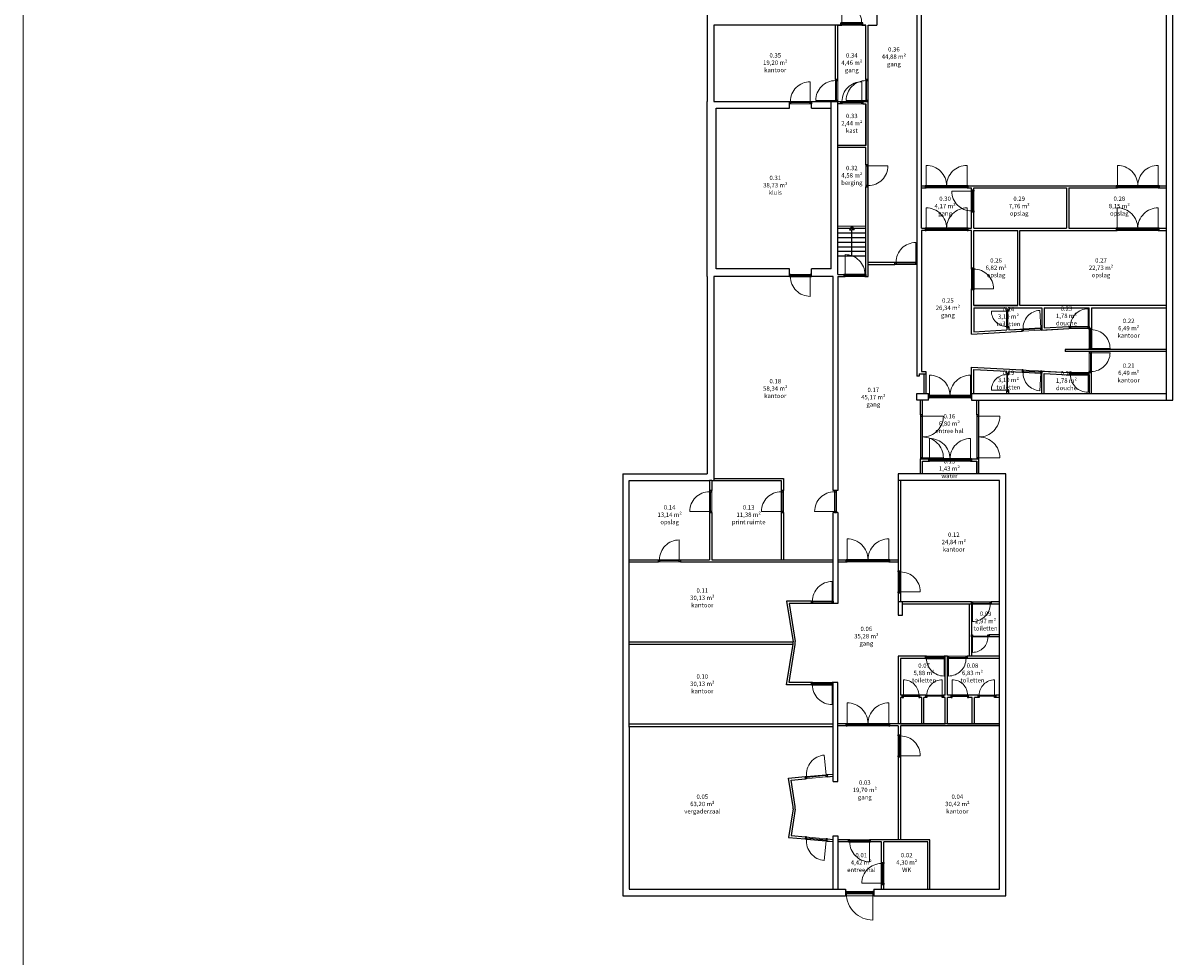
# Model space of a CAD drawing. Header units: inches. Extents: x 15 to 546804, y -66 to 267312.
# Tile 23 of 256: x 214980 to 267304, y 179894 to 222380. Entities that reach past the tile are written whole.
import ezdxf

# ---------------------------------------------------------------- set-up
doc = ezdxf.new("R2010")
doc.units = ezdxf.units.IN
doc.header["$MEASUREMENT"] = 0
doc.layers.add('Contour lijnen_2', color=7, linetype='Continuous', lineweight=9)
doc.layers.add('HVA - Contour lijnen', color=7, linetype='Continuous', lineweight=9)
doc.layers.add('LAYER20', color=7, linetype='Continuous')
doc.styles.get("Standard").update_dxf_attribs({"font": 'arial.ttf'})

# ---------------------------------------------------------------- blocks, each defined once
blk = doc.blocks.new('*U3')
at = {"color": 7}
blk.add_lwpolyline([(0, 0), (0, 700, -0.414214), (700, 0, -0.667023)], format="xyb", dxfattribs=at)
blk = doc.blocks.new('*U242')
for points in [[(0, 0), (50, 0), (50, 100), (0, 100)], [(50, 60), (1250, 60), (1250, 100), (50, 100)], [(1250, 0), (1300, 0), (1300, 100), (1250, 100)]]:
    blk.add_lwpolyline(points, close=True)
at = {"layer": 'Contour lijnen_2', "xscale": 1.714285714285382, "yscale": 1.714285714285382, "zscale": 1.714285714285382}
blk.add_blockref('*U3', (50, 100), dxfattribs=at)
blk = doc.blocks.new('*U5')
for points in [[(0, 0), (50, 0), (50, 100), (0, 100)], [(50, 60), (950, 60), (950, 100), (50, 100)], [(950, 0), (1000, 0), (1000, 100), (950, 100)]]:
    blk.add_lwpolyline(points, close=True)
at = {"layer": 'Contour lijnen_2', "xscale": 1.285714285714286, "yscale": 1.285714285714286, "zscale": 1.285714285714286}
blk.add_blockref('*U3', (50, 100), dxfattribs=at)
blk = doc.blocks.new('*U244')
for points in [[(0, 0), (50, 0), (50, 100), (0, 100)], [(50, 60), (950, 60), (950, 100), (50, 100)], [(950, 0), (1000, 0), (1000, 100), (950, 100)]]:
    blk.add_lwpolyline(points, close=True)
at = {"layer": 'Contour lijnen_2', "xscale": -1.285714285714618, "yscale": 1.285714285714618, "zscale": 1.285714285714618}
blk.add_blockref('*U3', (950, 100), dxfattribs=at)
blk = doc.blocks.new('*U246')
for points in [[(0, 0), (50, 0), (50, 100), (0, 100)], [(50, 60), (1950, 60), (1950, 100), (50, 100)], [(1950, 0), (2000, 0), (2000, 100), (1950, 100)]]:
    blk.add_lwpolyline(points, close=True)
at = {"layer": 'Contour lijnen_2', "color": 7}
blk.add_lwpolyline([(1950, 100), (1950, 1050, 0.414214), (1000, 100, 0.414214), (50, 1050), (50, 100)], format="xyb", dxfattribs=at)
blk = doc.blocks.new('*U166')
for points in [[(0, 0), (50, 0), (50, 100), (0, 100)], [(50, 60), (1950, 60), (1950, 100), (50, 100)], [(1950, 0), (2000, 0), (2000, 100), (1950, 100)]]:
    blk.add_lwpolyline(points, close=True)
at = {"layer": 'Contour lijnen_2', "color": 7}
blk.add_lwpolyline([(1950, 100), (1950, 1050, 0.414214), (1000, 100, 0.414214), (50, 1050), (50, 100)], format="xyb", dxfattribs=at)
blk = doc.blocks.new('*U212')
for points in [[(0, 0), (50, 0), (50, 100), (0, 100)], [(50, 60), (1910, 60), (1910, 100), (50, 100)], [(1910, 0), (1960, 0), (1960, 100), (1910, 100)]]:
    blk.add_lwpolyline(points, close=True)
at = {"layer": 'Contour lijnen_2', "color": 7}
blk.add_lwpolyline([(1910, 100), (1910, 1030, 0.414214), (980, 100, 0.414214), (50, 1030), (50, 100)], format="xyb", dxfattribs=at)
blk = doc.blocks.new('*U214')
for points in [[(0, 0), (50, 0), (50, 100), (0, 100)], [(50, 60), (1950, 60), (1950, 100), (50, 100)], [(1950, 0), (2000, 0), (2000, 100), (1950, 100)]]:
    blk.add_lwpolyline(points, close=True)
at = {"layer": 'Contour lijnen_2', "color": 7}
blk.add_lwpolyline([(1950, 100), (1950, 1050, 0.414214), (1000, 100, 0.414214), (50, 1050), (50, 100)], format="xyb", dxfattribs=at)
blk = doc.blocks.new('*U215')
for points in [[(0, 0), (50, 0), (50, 100), (0, 100)], [(50, 60), (1950, 60), (1950, 100), (50, 100)], [(1950, 0), (2000, 0), (2000, 100), (1950, 100)]]:
    blk.add_lwpolyline(points, close=True)
at = {"layer": 'Contour lijnen_2', "color": 7}
blk.add_lwpolyline([(1950, 100), (1950, 1050, 0.414214), (1000, 100, 0.414214), (50, 1050), (50, 100)], format="xyb", dxfattribs=at)
blk = doc.blocks.new('*U216')
for points in [[(0, 0), (50, 0), (50, 100), (0, 100)], [(50, 60), (1910, 60), (1910, 100), (50, 100)], [(1910, 0), (1960, 0), (1960, 100), (1910, 100)]]:
    blk.add_lwpolyline(points, close=True)
at = {"layer": 'Contour lijnen_2', "color": 7}
blk.add_lwpolyline([(1910, 100), (1910, 1030, 0.414214), (980, 100, 0.414214), (50, 1030), (50, 100)], format="xyb", dxfattribs=at)
blk = doc.blocks.new('*U183')
for points in [[(0, 0), (50, 0), (50, 100), (0, 100)], [(50, 60), (1910, 60), (1910, 100), (50, 100)], [(1910, 0), (1960, 0), (1960, 100), (1910, 100)]]:
    blk.add_lwpolyline(points, close=True)
at = {"layer": 'Contour lijnen_2', "color": 7}
blk.add_lwpolyline([(1910, 100), (1910, 1030, 0.414214), (980, 100, 0.414214), (50, 1030), (50, 100)], format="xyb", dxfattribs=at)
blk = doc.blocks.new('*U184')
for points in [[(0, 0), (50, 0), (50, 100), (0, 100)], [(50, 60), (1910, 60), (1910, 100), (50, 100)], [(1910, 0), (1960, 0), (1960, 100), (1910, 100)]]:
    blk.add_lwpolyline(points, close=True)
at = {"layer": 'Contour lijnen_2', "color": 7}
blk.add_lwpolyline([(1910, 100), (1910, 1030, 0.414214), (980, 100, 0.414214), (50, 1030), (50, 100)], format="xyb", dxfattribs=at)
blk = doc.blocks.new('*U185')
for points in [[(0, 0), (50, 0), (50, 100), (0, 100)], [(50, 60), (1910, 60), (1910, 100), (50, 100)], [(1910, 0), (1960, 0), (1960, 100), (1910, 100)]]:
    blk.add_lwpolyline(points, close=True)
at = {"layer": 'Contour lijnen_2', "color": 7}
blk.add_lwpolyline([(1910, 100), (1910, 1030, 0.414214), (980, 100, 0.414214), (50, 1030), (50, 100)], format="xyb", dxfattribs=at)
blk = doc.blocks.new('*U186')
for points in [[(0, 0), (50, 0), (50, 100), (0, 100)], [(50, 60), (1910, 60), (1910, 100), (50, 100)], [(1910, 0), (1960, 0), (1960, 100), (1910, 100)]]:
    blk.add_lwpolyline(points, close=True)
at = {"layer": 'Contour lijnen_2', "color": 7}
blk.add_lwpolyline([(1910, 100), (1910, 1030, 0.414214), (980, 100, 0.414214), (50, 1030), (50, 100)], format="xyb", dxfattribs=at)
blk = doc.blocks.new('*U187')
for points in [[(0, 0), (50, 0), (50, 100), (0, 100)], [(50, 60), (900, 60), (900, 100), (50, 100)], [(900, 0), (950, 0), (950, 100), (900, 100)]]:
    blk.add_lwpolyline(points, close=True)
at = {"layer": 'Contour lijnen_2', "xscale": 1.214285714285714, "yscale": 1.214285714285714, "zscale": 1.214285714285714}
blk.add_blockref('*U3', (50, 100), dxfattribs=at)
blk = doc.blocks.new('*U189')
for points in [[(0, 0), (50, 0), (50, 100), (0, 100)], [(50, 60), (900, 60), (900, 100), (50, 100)], [(900, 0), (950, 0), (950, 100), (900, 100)]]:
    blk.add_lwpolyline(points, close=True)
at = {"layer": 'Contour lijnen_2', "xscale": 1.214285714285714, "yscale": 1.214285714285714, "zscale": 1.214285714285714}
blk.add_blockref('*U3', (50, 100), dxfattribs=at)
blk = doc.blocks.new('*U4')
for points in [[(0, 0), (50, 0), (50, 100), (0, 100)], [(50, 60), (850, 60), (850, 100), (50, 100)], [(850, 0), (900, 0), (900, 100), (850, 100)]]:
    blk.add_lwpolyline(points, close=True)
at = {"layer": 'Contour lijnen_2', "xscale": 1.142857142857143, "yscale": 1.142857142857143, "zscale": 1.142857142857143}
blk.add_blockref('*U3', (50, 100), dxfattribs=at)
blk = doc.blocks.new('*U18')
for points in [[(0, 0), (50, 0), (50, 100), (0, 100)], [(50, 60), (750, 60), (750, 100), (50, 100)], [(750, 0), (800, 0), (800, 100), (750, 100)]]:
    blk.add_lwpolyline(points, close=True)
at = {"layer": 'Contour lijnen_2'}
blk.add_blockref('*U3', (50, 100), dxfattribs=at)

msp = doc.modelspace()

# ---------------------------------------------------------------- linework, layer by layer
for p, q in [((267304, 205530), (267304, 239510)), ((253829, 233755), (253829, 222280)), ((255654, 233855), (255654, 206320)), ((255864, 213040), (255864, 233855)), ((267004, 213040), (267004, 231490)), ((246116, 224010), (246116, 218810)), ((252192, 222280), (252192, 222380)), ((253192, 222280), (253192, 222380)), ((252192, 222280), (246416, 222280)), ((246416, 222280), (246416, 218810)), ((251949, 219810), (251949, 222280)), ((252049, 219810), (252049, 222280)), ((252049, 222280), (252192, 222280)), ((253334, 222280), (253192, 222280)), ((253192, 222280), (253334, 222280)), ((253334, 219810), (253334, 222280)), ((253434, 219810), (253434, 222280)), ((253434, 222280), (253829, 222280)), ((252049, 219810), (251949, 219810)), ((253434, 219810), (253334, 219810)), ((246116, 210845), (246116, 218810)), ((246416, 218810), (249849, 218810)), ((249849, 218510), (249849, 218810)), ((250849, 218810), (252049, 218810)), ((250849, 218510), (250849, 218810)), ((251749, 211195), (251749, 218810)), ((252049, 218810), (251949, 218810)), ((252049, 210945), (252049, 218810)), ((252049, 218810), (252192, 218810)), ((252192, 218810), (252192, 218710)), ((253192, 218810), (253192, 218710)), ((253192, 218810), (253334, 218810)), ((253434, 218810), (253334, 218810)), ((253434, 215934), (253434, 218810)), ((246516, 218510), (249849, 218510)), ((246516, 211195), (246516, 218510)), ((250849, 218510), (251749, 218510)), ((252192, 218710), (252049, 218710)), ((253192, 218710), (253334, 218710)), ((253334, 216810), (253334, 218710)), ((253334, 218710), (253334, 216810)), ((253334, 216810), (252049, 216810)), ((253334, 216710), (252049, 216710)), ((253334, 215934), (253334, 216710)), ((253434, 215934), (253334, 215934)), ((253334, 210945), (253334, 214934)), ((253434, 214934), (253334, 214934)), ((253434, 210845), (253434, 214934)), ((255864, 214975), (256022, 214975)), ((255864, 213040), (255864, 214875)), ((255864, 214875), (256022, 214875)), ((256022, 214975), (256022, 214875)), ((257982, 214975), (264723, 214975)), ((257982, 214875), (257982, 214975)), ((257982, 214875), (258139, 214875)), ((258139, 214780), (258139, 214875)), ((258239, 214780), (258139, 214780)), ((258239, 214875), (262465, 214875)), ((258239, 214780), (258239, 214875)), ((262465, 214875), (262465, 213040)), ((262565, 214875), (264723, 214875)), ((262565, 214875), (262565, 213040)), ((264723, 214975), (264723, 214875)), ((266683, 214975), (267005, 214975)), ((266683, 214875), (266683, 214975)), ((266683, 214875), (267005, 214875)), ((258139, 213040), (258139, 213780)), ((258239, 213780), (258139, 213780)), ((258239, 213040), (258239, 213780)), ((252049, 213045), (253334, 213045)), ((252692, 213143), (252592, 212970)), ((252592, 212970), (252692, 212970)), ((252692, 213143), (252792, 212970)), ((252692, 211785), (252692, 212970)), ((252792, 212970), (252692, 212970)), ((255864, 213040), (256022, 213040)), ((256022, 213040), (256022, 212940)), ((257982, 213040), (258139, 213040)), ((257982, 212940), (257982, 213040)), ((258239, 213040), (262465, 213040)), ((262565, 213040), (264721, 213040)), ((264721, 213040), (264721, 212940)), ((266681, 213040), (267004, 213040)), ((266681, 212940), (266681, 213040)), ((267004, 212940), (267004, 213040)), ((252049, 212835), (253334, 212835)), ((252049, 212625), (253334, 212625)), ((256022, 212940), (255864, 212940)), ((255864, 212940), (255864, 206520)), ((258139, 212940), (257982, 212940)), ((258139, 211235), (258139, 212940)), ((258239, 211235), (258239, 212940)), ((258239, 212940), (260239, 212940)), ((260239, 209530), (260239, 212940)), ((260339, 212940), (264721, 212940)), ((260339, 209530), (260339, 212940)), ((266681, 212940), (267004, 212940)), ((267004, 209530), (267004, 212940)), ((252049, 212415), (253334, 212415)), ((252049, 212205), (253334, 212205)), ((252049, 211995), (253334, 211995)), ((252049, 211785), (253334, 211785)), ((253334, 210945), (253334, 211395)), ((253434, 211495), (254654, 211495)), ((253434, 211395), (254654, 211395)), ((254654, 211395), (254654, 211495)), ((249849, 211195), (246516, 211195)), ((249849, 210845), (249849, 211195)), ((251749, 211195), (250849, 211195)), ((250849, 210845), (250849, 211195)), ((252049, 210945), (252334, 210945)), ((252049, 210945), (253334, 210945)), ((252334, 210945), (252334, 210845)), ((253334, 210945), (253334, 210845)), ((258239, 211235), (258139, 211235)), ((246116, 210845), (246116, 201865)), ((249849, 210845), (246416, 210845)), ((246416, 210845), (246416, 201565)), ((251849, 210845), (250849, 210845)), ((251849, 201110), (251849, 210845)), ((252049, 210845), (252049, 201110)), ((252049, 210845), (252334, 210845)), ((253334, 210845), (253434, 210845)), ((258139, 208230), (258139, 210235)), ((258239, 210235), (258139, 210235)), ((258239, 209530), (258239, 210235)), ((260239, 209530), (258239, 209530)), ((258239, 209530), (260239, 209530)), ((258239, 209430), (259739, 209430)), ((258239, 209430), (258239, 208335)), ((259739, 209430), (259739, 209325)), ((259739, 209325), (259839, 209325)), ((259839, 209430), (261339, 209430)), ((259839, 209430), (259839, 209325)), ((267004, 209530), (260339, 209530)), ((261339, 209430), (261339, 208511)), ((261439, 209430), (263489, 209430)), ((261439, 209430), (261439, 208516)), ((263489, 208579), (263489, 209430)), ((263589, 209430), (267004, 209430)), ((263589, 209430), (263589, 208480)), ((267004, 209430), (267004, 209530)), ((267004, 207530), (267004, 209430)), ((258133, 208329), (258139, 208330)), ((258139, 208230), (260439, 208360)), ((258239, 208335), (259739, 208420)), ((259739, 208525), (259739, 208420)), ((259739, 208525), (259839, 208525)), ((259839, 208525), (259839, 208426)), ((259839, 208426), (260436, 208460)), ((260439, 208360), (260436, 208460)), ((261335, 208511), (261339, 208511)), ((261335, 208511), (261339, 208511)), ((261339, 208411), (261335, 208511)), ((261339, 208411), (262559, 208480)), ((261439, 208516), (262553, 208579)), ((262553, 208579), (262589, 208579)), ((262553, 208579), (262589, 208579)), ((262589, 208480), (262559, 208480)), ((262589, 208480), (262559, 208480)), ((262589, 208579), (262589, 208480)), ((263489, 208579), (263489, 208480)), ((263589, 208480), (263489, 208480)), ((267004, 207530), (262394, 207530)), ((262394, 207530), (262394, 207430)), ((267004, 207430), (262394, 207430)), ((267004, 207430), (267004, 207530)), ((267004, 205530), (267004, 207430)), ((258139, 206730), (260439, 206600)), ((258139, 205530), (258139, 206730)), ((255754, 206320), (255654, 206320)), ((255754, 206420), (256064, 206420)), ((255754, 206420), (255754, 206320)), ((255864, 206520), (256064, 206520)), ((255964, 206420), (255964, 205530)), ((256064, 206520), (256064, 205530)), ((258239, 205530), (258239, 206624)), ((258239, 206624), (259739, 206539)), ((259739, 206434), (259739, 206539)), ((259739, 206434), (259839, 206434)), ((259839, 206533), (260436, 206500)), ((259839, 206434), (259839, 206533)), ((260439, 206600), (260436, 206500)), ((261339, 206549), (261335, 206449)), ((261335, 206449), (261339, 206448)), ((261339, 206549), (262559, 206480)), ((261339, 205530), (261339, 206448)), ((261439, 206443), (262553, 206380)), ((261439, 205530), (261439, 206443)), ((262553, 206380), (262589, 206380)), ((262589, 206480), (262559, 206480)), ((262589, 206380), (262589, 206480)), ((263589, 206480), (263489, 206480)), ((263489, 206380), (263489, 206480)), ((263489, 206380), (263489, 205530)), ((263589, 205530), (263589, 206480)), ((255654, 205230), (255654, 205530)), ((255654, 205530), (256179, 205530)), ((256179, 205230), (255654, 205230)), ((255809, 204550), (255809, 205230)), ((255909, 204550), (255909, 205230)), ((256179, 205230), (256179, 205530)), ((258139, 205530), (267004, 205530)), ((258139, 205530), (258139, 205230)), ((258139, 205230), (258374, 205230)), ((258374, 204550), (258374, 205230)), ((258374, 205230), (258474, 205230)), ((258474, 204550), (258474, 205230)), ((258474, 205230), (267304, 205230)), ((259739, 205530), (259739, 205634)), ((259739, 205634), (259839, 205634)), ((259839, 205530), (259839, 205634)), ((267004, 205230), (267004, 205530)), ((267304, 205230), (267304, 205530)), ((255909, 204550), (255809, 204550)), ((258474, 204550), (258374, 204550)), ((255809, 201870), (255809, 202550)), ((255909, 202550), (255809, 202550)), ((255909, 202550), (256179, 202550)), ((256179, 202550), (256179, 202450)), ((258139, 202550), (258374, 202550)), ((258139, 202550), (258139, 202450)), ((258474, 202550), (258374, 202550)), ((258474, 201870), (258474, 202550)), ((255909, 201870), (255909, 202450)), ((255909, 201870), (255909, 202450)), ((255909, 202450), (256179, 202450)), ((258139, 202450), (258374, 202450)), ((258374, 201870), (258374, 202450)), ((258374, 202450), (258374, 201870)), ((242266, 201865), (242266, 182675)), ((242266, 201865), (246116, 201865)), ((242566, 197965), (242566, 201565)), ((242566, 201565), (246216, 201565)), ((246216, 201565), (246216, 201110)), ((246316, 201565), (246316, 201110)), ((246316, 201565), (246416, 201565)), ((246416, 201665), (249576, 201665)), ((246416, 201565), (249476, 201565)), ((249476, 201565), (249476, 201110)), ((249576, 201665), (249576, 201110)), ((259704, 201870), (254804, 201870)), ((254804, 201870), (254804, 201570)), ((259404, 201570), (254804, 201570)), ((254804, 201570), (254804, 197458)), ((254904, 201570), (254904, 197458)), ((259704, 201870), (258474, 201870)), ((259404, 196050), (259404, 201570)), ((259704, 182675), (259704, 201870)), ((246316, 201110), (246216, 201110)), ((249576, 201110), (249476, 201110)), ((252049, 201110), (251849, 201110)), ((246216, 200110), (246216, 197965)), ((246316, 200110), (246216, 200110)), ((246316, 200110), (246316, 197965)), ((249476, 200110), (249476, 197965)), ((249576, 200110), (249476, 200110)), ((249576, 200110), (249576, 197965)), ((251849, 197965), (251849, 200110)), ((252049, 200110), (251849, 200110)), ((252049, 200110), (252049, 195975)), ((242566, 197965), (243891, 197965)), ((242566, 194225), (242566, 197865)), ((242566, 197865), (243891, 197865)), ((243891, 197965), (243891, 197865)), ((244891, 197965), (246216, 197965)), ((244891, 197965), (244891, 197865)), ((244891, 197865), (251849, 197865)), ((246316, 197965), (251849, 197965)), ((251849, 197865), (251849, 197965)), ((251849, 195975), (251849, 197865)), ((252049, 197965), (252427, 197965)), ((252049, 197865), (252427, 197865)), ((252427, 197865), (252427, 197965)), ((254427, 197965), (254804, 197965)), ((254427, 197865), (254427, 197965)), ((254427, 197865), (254804, 197865)), ((254804, 197458), (254904, 197458)), ((254804, 196458), (254804, 196050)), ((254804, 196458), (254904, 196458)), ((254904, 196458), (254904, 196050)), ((250849, 196075), (249726, 196075)), ((249726, 196075), (250016, 194225)), ((250849, 195975), (249843, 195975)), ((249843, 195975), (250115, 194240)), ((250849, 195975), (250849, 196075)), ((252049, 195975), (251849, 195975)), ((258134, 196050), (254804, 196050)), ((254804, 196050), (254804, 195450)), ((255004, 195450), (255004, 196050)), ((258134, 195950), (255004, 195950)), ((258034, 195950), (258034, 193575)), ((258134, 195950), (258134, 196050)), ((258134, 195950), (258134, 194550)), ((259404, 196050), (259034, 196050)), ((259034, 195950), (259034, 196050)), ((259404, 195950), (259034, 195950)), ((259404, 194550), (259404, 195950)), ((254804, 195450), (255004, 195450)), ((242566, 194225), (250016, 194225)), ((242566, 190445), (242566, 194125)), ((242566, 194125), (250016, 194125)), ((249726, 192275), (250016, 194125)), ((250016, 194125), (250016, 194225)), ((258134, 194450), (258134, 194550)), ((258134, 194450), (258134, 193575)), ((259404, 194550), (258934, 194550)), ((258934, 194450), (258934, 194550)), ((259404, 194450), (258934, 194450)), ((259404, 194450), (259404, 194550)), ((259404, 193575), (259404, 194450)), ((249843, 192375), (250115, 194109)), ((256039, 193575), (254804, 193575)), ((254804, 193575), (254804, 190505)), ((256039, 193475), (254904, 193475)), ((254904, 193475), (254904, 191805)), ((256039, 193475), (256039, 193575)), ((257039, 193575), (256939, 193575)), ((256939, 193475), (256939, 193575)), ((256939, 191805), (256939, 193475)), ((257039, 193475), (257039, 193575)), ((257039, 191805), (257039, 193475)), ((259404, 193575), (257939, 193575)), ((257939, 193475), (257939, 193575)), ((259404, 193475), (257939, 193475)), ((259404, 193475), (259404, 193575)), ((259404, 191805), (259404, 193475)), ((250849, 192275), (249726, 192275)), ((250849, 192375), (249843, 192375)), ((250849, 192275), (250849, 192375)), ((251849, 192275), (251849, 192375)), ((252049, 192375), (251849, 192375)), ((251849, 192275), (251849, 192375)), ((251849, 188049), (251849, 192275)), ((252049, 187875), (252049, 192375)), ((254988, 191805), (254904, 191805)), ((254988, 191705), (254904, 191705)), ((254904, 191705), (254904, 190505)), ((254988, 191705), (254988, 191805)), ((256055, 191805), (255788, 191805)), ((255788, 191705), (255788, 191805)), ((255872, 191705), (255788, 191705)), ((255872, 190505), (255872, 191705)), ((256055, 191705), (255972, 191705)), ((255972, 190505), (255972, 191705)), ((256055, 191705), (256055, 191805)), ((256939, 191805), (256855, 191805)), ((256855, 191705), (256855, 191805)), ((256939, 191705), (256855, 191705)), ((256939, 190505), (256939, 191705)), ((257205, 191805), (257039, 191805)), ((257205, 191705), (257039, 191705)), ((257039, 190505), (257039, 191705)), ((257205, 191705), (257205, 191805)), ((258438, 191805), (258005, 191805)), ((258005, 191705), (258005, 191805)), ((258172, 191705), (258005, 191705)), ((258172, 190505), (258172, 191705)), ((258438, 191705), (258272, 191705)), ((258272, 190505), (258272, 191705)), ((258438, 191705), (258438, 191805)), ((259404, 191805), (259238, 191805)), ((259238, 191705), (259238, 191805)), ((259404, 191705), (259238, 191705)), ((259404, 191705), (259404, 191805)), ((259404, 190505), (259404, 191705)), ((251849, 190485), (242566, 190485)), ((252427, 190505), (252049, 190505)), ((252427, 190405), (252427, 190505)), ((259404, 190505), (254427, 190505)), ((254427, 190405), (254427, 190505)), ((254904, 190505), (256939, 190505)), ((257039, 190505), (259404, 190505)), ((259404, 190405), (259404, 190505)), ((242566, 190385), (242566, 182975)), ((242566, 190385), (251849, 190385)), ((252427, 190405), (252049, 190405)), ((254804, 190405), (254427, 190405)), ((254804, 190405), (254804, 189998)), ((254804, 189998), (254904, 189998)), ((259404, 190405), (254904, 190405)), ((254904, 190405), (254904, 189998)), ((259404, 190345), (259404, 190405)), ((259404, 182975), (259404, 190345)), ((254804, 188998), (254804, 185225)), ((254804, 188998), (254904, 188998)), ((254904, 188998), (254904, 185225)), ((249812, 188029), (250575, 188098)), ((250016, 186730), (249812, 188029)), ((249928, 187939), (250584, 187999)), ((250115, 186745), (249928, 187939)), ((251571, 188189), (251849, 188215)), ((251580, 188090), (251849, 188114)), ((251849, 187875), (251849, 188049)), ((251849, 187875), (252049, 187875)), ((250016, 186630), (249812, 185331)), ((250115, 186614), (249928, 185420)), ((250016, 186630), (250016, 186730)), ((249812, 185331), (250575, 185261)), ((249928, 185420), (250584, 185360)), ((251580, 185270), (251849, 185245)), ((251849, 182975), (251849, 185400)), ((251849, 185400), (252049, 185400)), ((252049, 185400), (252049, 182975)), ((251568, 185170), (251849, 185145)), ((252547, 185225), (252049, 185225)), ((252547, 185125), (252049, 185125)), ((252547, 185125), (252547, 185225)), ((256244, 185225), (253547, 185225)), ((253547, 185125), (253547, 185225)), ((254044, 185125), (253547, 185125)), ((254044, 184196), (254044, 185125)), ((254144, 184196), (254144, 185125)), ((256144, 185125), (254144, 185125)), ((256144, 182975), (256144, 185125)), ((256244, 182975), (256244, 185225)), ((254044, 184196), (254144, 184196)), ((254044, 182975), (254044, 183196)), ((254044, 183196), (254144, 183196)), ((254144, 182975), (254144, 183196)), ((242266, 182675), (252397, 182675)), ((242566, 182975), (248106, 182975)), ((248106, 182975), (248206, 182975)), ((248206, 182975), (251849, 182975)), ((251849, 182975), (252049, 182975)), ((252049, 182975), (252397, 182975)), ((252397, 182975), (252397, 182675)), ((253697, 182975), (254044, 182975)), ((253697, 182975), (253697, 182675)), ((253697, 182675), (259704, 182675)), ((254044, 182975), (254144, 182975)), ((254144, 182975), (256144, 182975)), ((256144, 182975), (256244, 182975)), ((256244, 182975), (259404, 182975))]:
    msp.add_line(p, q)
for points in [[(246316, 201565), (246216, 201565)], [(242566, 197865), (242566, 197965)], [(259404, 195950), (259404, 196050)], [(242566, 194125), (242566, 194225)], [(250115, 194109), (250115, 194240)], [(242566, 190345), (242566, 190445)], [(250115, 186614), (250115, 186745)]]:
    msp.add_lwpolyline(points)
at = {"layer": 'HVA - Contour lijnen'}
for points in [[(214980, 267312), (214980, 178212)], [(267304, 239860), (267304, 205230), (258474, 205230), (258474, 201870), (259704, 201870), (259704, 182675), (242266, 182675), (242266, 201865), (246116, 201865), (246116, 224010)]]:
    msp.add_lwpolyline(points, dxfattribs=at)
for points in [[(255654, 233755), (255654, 211495), (253434, 211495), (253434, 222280), (253829, 222280), (253829, 233755)], [(255864, 214975), (267005, 214975), (267004, 231490), (258923, 231490), (259181, 232855), (255864, 232855)], [(246416, 222280), (251949, 222280), (251949, 218810), (246416, 218810)], [(252049, 222280), (253334, 222280), (253334, 218810), (252049, 218810)], [(246516, 211195), (246516, 218510), (249849, 218510), (249849, 218710), (250849, 218710), (250849, 218510), (251749, 218510), (251749, 211195), (250849, 211195), (250849, 210945), (249849, 210945), (249849, 211195)], [(252049, 218710), (253334, 218710), (253334, 216810), (252049, 216810)], [(253334, 216710), (252049, 216710), (252049, 213143), (253334, 213143)], [(255864, 213040), (258139, 213040), (258139, 214875), (255864, 214875)], [(258239, 214875), (262465, 214875), (262465, 213040), (258239, 213040)], [(262565, 214875), (267004, 214875), (267004, 213040), (262565, 213040)], [(257982, 212940), (258139, 212940), (258139, 208230), (262559, 208480), (263489, 208480), (263489, 207530), (262394, 207530), (262394, 207430), (263489, 207430), (263489, 206480), (262589, 206480), (262559, 206480), (258139, 206730), (258139, 205430), (256179, 205430), (256179, 205530), (256064, 205530), (256064, 206520), (255864, 206520), (255864, 212940), (256022, 212940)], [(258239, 212940), (260239, 212940), (260239, 209530), (258239, 209530)], [(260339, 212940), (267004, 212940), (267004, 209530), (260339, 209530)], [(252049, 197965), (252049, 200110), (251999, 200110), (251999, 201110), (252049, 201110), (252049, 210845), (253434, 210845), (253434, 211395), (255654, 211395), (255654, 206320), (255754, 206320), (255754, 206420), (255964, 206420), (255964, 205530), (255654, 205530), (255654, 205230), (255809, 205230), (255809, 201870), (254804, 201870), (254804, 197965)], [(246416, 210845), (251849, 210845), (251849, 201110), (251899, 201110), (251899, 200110), (251849, 200110), (251849, 197965), (249576, 197965), (249576, 201665), (246416, 201665)], [(258239, 209430), (258239, 208335), (259739, 208420), (259739, 208525), (259839, 208525), (259839, 208426), (261339, 208511), (261339, 209430), (259839, 209430), (259839, 209325), (259739, 209325), (259739, 209430)], [(261439, 208516), (262553, 208579), (263489, 208580), (263489, 209430), (261439, 209430)], [(263589, 209430), (267004, 209430), (267004, 207530), (263589, 207530)], [(263589, 207430), (267004, 207430), (267004, 205530), (263589, 205530)], [(258239, 205530), (258239, 206624), (259739, 206539), (259739, 206434), (259839, 206434), (259839, 206533), (261339, 206448), (261339, 205530), (259839, 205530), (259839, 205634), (259739, 205634), (259739, 205530)], [(261439, 206443), (262553, 206380), (263489, 206380), (263489, 205530), (261439, 205530)], [(256179, 205330), (258139, 205330), (258139, 205230), (258374, 205230), (258374, 202550), (255909, 202550), (255909, 205230), (256179, 205230)], [(255909, 202450), (258374, 202450), (258374, 201870), (255909, 201870)], [(242566, 201565), (246216, 201565), (246216, 197965), (242566, 197965)], [(246316, 201565), (249476, 201565), (249476, 197965), (246316, 197965)], [(254904, 201570), (259404, 201570), (259404, 196050), (254904, 196050)], [(242566, 194225), (242566, 197865), (251849, 197865), (251849, 196075), (249726, 196075), (250016, 194225)], [(252049, 197865), (254804, 197865), (254804, 195450), (255004, 195450), (255004, 195950), (258034, 195950), (258034, 193575), (254804, 193575), (254804, 190505), (252049, 190505), (252049, 192375), (249843, 192375), (250115, 194109), (250115, 194240), (249843, 195975), (252049, 195975)], [(258134, 195950), (259404, 195950), (259404, 194550), (258934, 194550), (258934, 194450), (259404, 194450), (259404, 193575), (258134, 193575)], [(242566, 194125), (250016, 194125), (249726, 192275), (251849, 192275), (251849, 190485), (242566, 190485)], [(254904, 193475), (256939, 193475), (256939, 191805), (256855, 191805), (256855, 191705), (256939, 191705), (256939, 190505), (255972, 190505), (255972, 191705), (256055, 191705), (256055, 191805), (255788, 191805), (255788, 191705), (255872, 191705), (255872, 190505), (254904, 190505), (254904, 191705), (254988, 191705), (254988, 191805), (254904, 191805)], [(257039, 193475), (259404, 193475), (259404, 191805), (259238, 191805), (259238, 191705), (259404, 191705), (259404, 190505), (258272, 190505), (258272, 191705), (258438, 191705), (258438, 191805), (258005, 191805), (258005, 191705), (258172, 191705), (258172, 190505), (257039, 190505), (257039, 191705), (257205, 191705), (257205, 191805), (257039, 191805)], [(242566, 182975), (242566, 190385), (251849, 190385), (251849, 188215), (249812, 188029), (250016, 186730), (250016, 186630), (249812, 185331), (251849, 185145), (251849, 182975)], [(252049, 190405), (254804, 190405), (254804, 185225), (252049, 185225), (252049, 185400), (251849, 185400), (251849, 185245), (249928, 185420), (250115, 186614), (250115, 186745), (249928, 187939), (251849, 188114), (251849, 187875), (252049, 187875)], [(254904, 190405), (259404, 190405), (259404, 182975), (256244, 182975), (256244, 185225), (254904, 185225)], [(252049, 185125), (254044, 185125), (254044, 182975), (253697, 182975), (253697, 182875), (252397, 182875), (252397, 182975), (252049, 182975)], [(254144, 185125), (256144, 185125), (256144, 182975), (254144, 182975)]]:
    msp.add_lwpolyline(points, close=True, dxfattribs=at)

# ---------------------------------------------------------------- block references
for name, p in [('*U5', (252192, 222280)), ('*U184', (256022, 214875)), ('*U185', (264723, 214875)), ('*U183', (256022, 212940)), ('*U186', (264721, 212940)), ('*U5', (252334, 210845)), ('*U216', (256179, 205330)), ('*U212', (256179, 202450)), ('*U166', (252427, 197865)), ('*U18', (254988, 191705)), ('*U18', (257205, 191705)), ('*U246', (252427, 190405))]:
    msp.add_blockref(name, p)
for name, p, rotation in [('*U5', (252049, 218810), 89.99999999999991), ('*U5', (253434, 218810), 89.99999999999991), ('*U5', (253334, 215934), 269.9999999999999), ('*U5', (250849, 210945), 179.9999999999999), ('*U189', (263489, 207430), 269.9999999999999), ('*U18', (259839, 205634), 89.9999999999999), ('*U4', (261340, 206549), 176.7627377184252), ('*U4', (263489, 206480), 179.9999999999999), ('*U214', (255809, 204550), 269.9999999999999), ('*U215', (258374, 204550), 269.9999999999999), ('*U5', (246316, 200110), 89.99999999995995), ('*U5', (249576, 200110), 89.99999999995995), ('*U5', (251999, 200110), 89.99999999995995), ('*U4', (256939, 193575), 179.9999999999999), ('*U5', (251849, 192375), 179.9999999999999), ('*U5', (251580, 185270), 174.7856244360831), ('*U5', (253547, 185225), 179.9999999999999), ('*U242', (253697, 182875), 179.9999999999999)]:
    msp.add_blockref(name, p, dxfattribs=dict(rotation=rotation))
at = {"xscale": -1}
for name, p, rotation in [('*U5', (250849, 218710), 359.9999999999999), ('*U5', (253192, 218710), 359.9999999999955), ('*U5', (258239, 214780), 89.99999999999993), ('*U5', (255654, 211395), 359.9999999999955), ('*U5', (258139, 210235), 269.9999999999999), ('*U18', (259839, 209325), 90), ('*U4', (261340, 208411), 3.237262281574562), ('*U4', (263489, 208480), 359.9999999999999), ('*U187', (263489, 207530), 269.9999999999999), ('*U5', (244891, 197865), 359.9999999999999), ('*U5', (254804, 196458), 269.9999999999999), ('*U5', (251849, 195975), 359.9999999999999), ('*U4', (258134, 196050), 180), ('*U18', (258134, 194550), 180), ('*U4', (257039, 193575), 180), ('*U5', (254804, 188998), 269.9999999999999), ('*U5', (251580, 188090), 5.214375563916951), ('*U244', (254144, 184196), 89.99999999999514)]:
    msp.add_blockref(name, p, dxfattribs=dict(at, rotation=rotation))
for p in [(256855, 191705), (259238, 191705)]:
    msp.add_blockref('*U18', p, dxfattribs=at)

# ---------------------------------------------------------------- texts
at = {"layer": 'LAYER20', "char_height": 200}
for s, width, insert, attachment_point in [('\\pxqc;0.35\\P19,20 m²\\Pkantoor', 2639.93, (247888, 221008), 1), ('\\pxqc;0.34\\P4,46 m²\\Pgang', 2639.93, (251370, 221006), 1), ('\\pxqc;0.36\\P44,88 m²\\Pgang', 2639.93, (253285, 221281), 1), ('\\pxqc;0.33\\P2,44 m²\\Pkast', 2639.93, (251370, 218251), 1), ('\\pxqc;0.32\\P4,58 m²\\Pberging', 2639.93, (251370, 215883), 1), ('\\pxqc;0.31\\P38,73 m²\\Pkluis', 2639.93, (247888, 215435), 1), ('\\pxqc;0.30\\P4,17 m²\\Pgang', 2639.93, (255614, 214486), 1), ('\\pxqc;0.29\\P7,76 m²\\Popslag', 2639.93, (258985, 214486), 1), ('\\pxqc;0.28\\P8,15 m²\\Popslag', 2639.93, (263542, 214486), 1), ('\\pxqc;0.26\\P6,82 m²\\Popslag', 2639.93, (257932, 211679), 1), ('\\pxqc;0.27\\P22,73 m²\\Popslag', 2639.93, (262707, 211679), 1), ('\\pxqc;0.25\\P26,34 m²\\Pgang', 2639.93, (255742, 209856), 1), ('\\pxqc;0.24\\P3,10 m²\\Ptoiletten', 2639.93, (258496, 209459), 1), ('\\pxqc;0.23\\P1,78 m²\\Pdouche', 2639.93, (261136, 209491), 1), ('\\pxqc;0.22\\P6,49 m²\\Pkantoor', 2639.93, (263966, 208931), 1), ('\\pxqc;0.21\\P6,49 m²\\Pkantoor', 2639.93, (263966, 206028), 7), ('\\pxqc;0.18\\P58,34 m²\\Pkantoor', 2639.93, (247888, 206188), 1), ('\\pxqc;0.19\\P3,10 m²\\Ptoiletten', 2639.93, (258496, 205709), 7), ('\\pxqc;0.20\\P1,78 m²\\Pdouche', 2639.93, (261136, 205677), 7), ('\\pxqc;0.17\\P45,17 m²\\Pgang', 2639.93, (252348, 205794), 1), ('\\pxqc;0.16\\P6,80 m²\\Pentree hal', 2639.93, (255809, 204591), 1), ('\\pxqc;0.15\\P1,43 m²\\Pwater', 2639.93, (255809, 202544), 1), ('\\pxqc;0.14\\P13,14 m²\\Popslag', 2639.93, (243082, 200445), 1), ('\\pxqc;0.13\\P11,38 m²\\Pprint ruimte', 2639.93, (246678, 200445), 1), ('\\pxqc;0.12\\P24,84 m²\\Pkantoor', 2639.93, (256011, 199204), 1), ('\\pxqc;0.11\\P30,13 m²\\Pkantoor', 2639.93, (244568, 196666), 1), ('\\pxqc;0.09\\P2,97 m²\\Ptoiletten', 2639.93, (257458, 195610), 1), ('\\pxqc;0.06\\P35,28 m²\\Pgang', 2639.93, (252030, 194921), 1), ('\\pxqc;0.07\\P5,88 m²\\Ptoiletten', 2639.93, (254657, 193249), 1), ('\\pxqc;0.08\\P6,83 m²\\Ptoiletten', 2639.93, (256861, 193249), 1), ('\\pxqc;0.10\\P30,13 m²\\Pkantoor', 2639.93, (244568, 192755), 1), ('\\pxqc;0.03\\P19,70 m²\\P\\pt8;gang', 2639.93, (251962, 187927), 1), ('\\pxqc;0.05\\P63,20 m²\\Pvergaderzaal', 2639.93, (244568, 187288), 1), ('\\pxqc;0.04\\P30,42 m²\\Pkantoor', 2639.93, (256171, 187288), 1), ('\\pxqc;0.01\\P4,42 m²\\Pentree hal', 2643.72, (251798, 184625), 1), ('\\pxqc;0.02\\P4,30 m²\\PWK', 2639.93, (253868, 184625), 1)]:
    msp.add_mtext_dynamic_manual_height_columns(s, width=width, gutter_width=12.5, heights=[1193], dxfattribs=dict(at, insert=insert, attachment_point=attachment_point))

doc.saveas('drawing.dxf')
